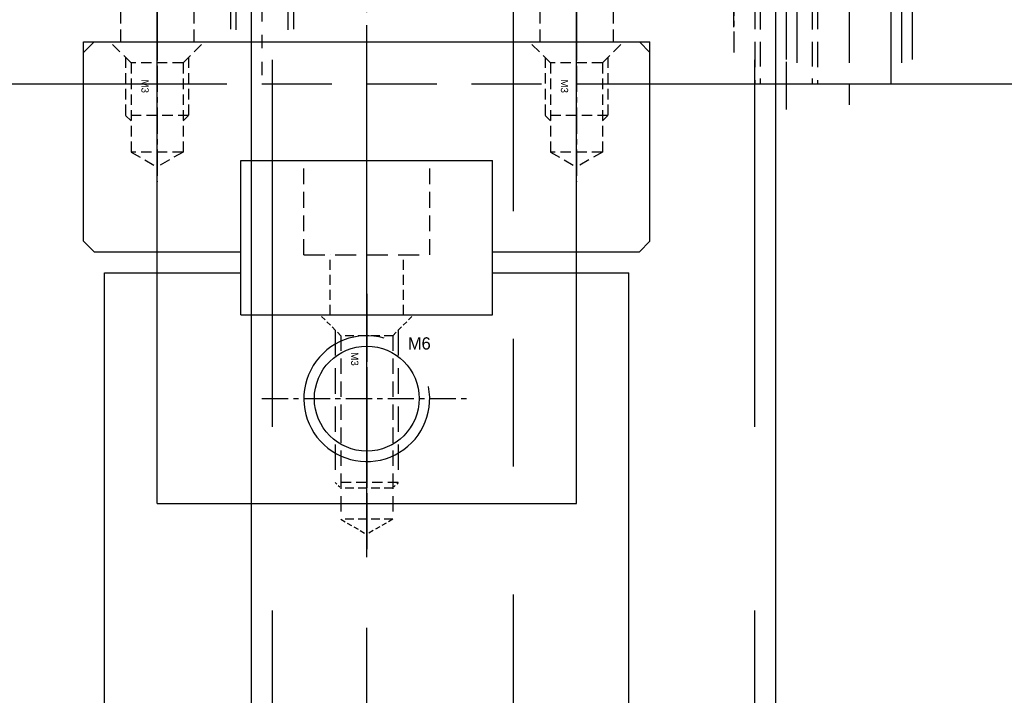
# Model space of a CAD drawing. Header units: millimetres. Extents: x -1657 to 8845, y -11980 to 3013.
# Tile 30 of 256: x 479 to 526, y -972 to -940. Entities that reach past the tile are written whole.
import ezdxf

# ---------------------------------------------------------------- set-up
doc = ezdxf.new("R2010")
doc.units = ezdxf.units.MM
doc.linetypes.add('CENTER', pattern=[2, 1.25, -0.25, 0.25, -0.25])
doc.linetypes.add('DASHED', pattern=[0.75, 0.5, -0.25])
for name, color, linetype in [('图层173', 47, 'Continuous'), ('图层87', 241, 'Continuous'), ('图层94', 125, 'Continuous'), ('图层95', 184, 'Continuous'), ('裁切线轨', 252, 'Continuous')]:
    doc.layers.add(name, color=color, linetype=linetype)

# ---------------------------------------------------------------- blocks, each defined once
blk = doc.blocks.new('1982F')
at = {"layer": '图层87', "color": 1, "linetype": 'CENTER', "ltscale": 2.55}
blk.add_line((0, 0), (0, -12.479), dxfattribs=at)
at = {"layer": '图层87', "color": 4, "linetype": 'DASHED', "ltscale": 0.471405}
for p, q in [((-1.237, -2.258), (-2.237, -1.258)), ((1.237, -2.258), (2.237, -1.258))]:
    blk.add_line(p, q, dxfattribs=at)
at = {"layer": '图层87', "color": 4, "linetype": 'DASHED', "ltscale": 2.420833}
for p, q in [((-1.5, -1.996), (-1.5, -11.258)), ((1.5, -1.996), (1.5, -11.258))]:
    blk.add_line(p, q, dxfattribs=at)
at = {"layer": '图层87', "color": 4, "linetype": 'DASHED', "ltscale": 2.333333}
for p, q in [((-1.237, -2.258), (-1.237, -11.258)), ((1.237, -2.258), (1.237, -11.258))]:
    blk.add_line(p, q, dxfattribs=at)
at = {"layer": '图层87', "color": 4, "linetype": 'DASHED', "ltscale": 0.825}
blk.add_line((1.237, -2.258), (-1.237, -2.258), dxfattribs=at)
at = {"layer": '图层87'}
blk.add_text('M3', height=0.3257, dxfattribs=at).set_placement((-0.81, -3.625))
blk = doc.blocks.new('19CA2')
at = {"layer": '图层87', "color": 1, "linetype": 'CENTER', "ltscale": 4}
blk.add_line((-2.5, 3), (-2.5, -12.566), dxfattribs=at)
at = {"layer": '图层87', "color": 4, "linetype": 'DASHED', "ltscale": 0.471405}
for p, q in [((-5, 0), (-6, 1)), ((0, 0), (1, 1))]:
    blk.add_line(p, q, dxfattribs=at)
at = {"layer": '图层87', "color": 4, "linetype": 'DASHED', "ltscale": 5.166667}
for p, q in [((-5.5, 0.5), (-5.5, -11)), ((0.5, 0.5), (0.5, -11))]:
    blk.add_line(p, q, dxfattribs=at)
at = {"layer": '图层87', "color": 4, "linetype": 'DASHED', "ltscale": 1.666667}
blk.add_line((0, 0), (-5, 0), dxfattribs=at)
at = {"layer": '图层87', "color": 4, "linetype": 'DASHED', "ltscale": 5}
for p, q in [((-5, 0), (-5, -11)), ((0, 0), (0, -11))]:
    blk.add_line(p, q, dxfattribs=at)
at = {"layer": '图层87'}
blk.add_text('M6', height=0.4614, dxfattribs=at).set_placement((-4.116, -2.441))
blk = doc.blocks.new('19D42')
at = {"layer": '图层87', "color": 1, "linetype": 'CENTER', "ltscale": 2.55}
blk.add_line((1.237, 2.258), (1.237, -8.592), dxfattribs=at)
at = {"layer": '图层87', "color": 4, "linetype": 'DASHED', "ltscale": 0.471405}
for p, q in [((0, 0), (-1, 1)), ((2.475, 0), (3.475, 1))]:
    blk.add_line(p, q, dxfattribs=at)
at = {"layer": '图层87', "color": 4, "linetype": 'DASHED', "ltscale": 2.420833}
for p, q in [((-0.262, 0.262), (-0.262, -7)), ((2.737, 0.262), (2.737, -7))]:
    blk.add_line(p, q, dxfattribs=at)
at = {"layer": '图层87', "color": 4, "linetype": 'DASHED', "ltscale": 0.825}
blk.add_line((2.475, 0), (0, 0), dxfattribs=at)
at = {"layer": '图层87', "color": 4, "linetype": 'DASHED', "ltscale": 2.333333}
for p, q in [((0, 0), (0, -7)), ((2.475, 0), (2.475, -7))]:
    blk.add_line(p, q, dxfattribs=at)
at = {"layer": '图层87'}
blk.add_text('M3', height=0.3257, dxfattribs=at).set_placement((0.427, -1.366))
blk = doc.blocks.new('52B92')
at = {"layer": '裁切线轨', "color": 1, "linetype": 'CENTER'}
for p, q in [((-1.237, 1.867), (-1.237, -5.673)), ((18.763, 1.867), (18.763, -5.673))]:
    blk.add_line(p, q, dxfattribs=at)
at = {"layer": '裁切线轨', "color": 1, "linetype": 'CENTER', "ltscale": 2.32}
blk.add_line((8.763, -9.8), (8.763, 1.8), dxfattribs=at)
blk.add_line((8.763, -9.8), (8.763, 1.8), dxfattribs=at)
at = {"layer": '裁切线轨', "ltscale": 1.5}
for p, q in [((-4.237, 1), (-4.737, 0.5)), ((-4.237, 1), (21.763, 1)), ((21.763, 1), (22.263, 0.5)), ((-4.737, -8.5), (-4.737, 0.5)), ((22.263, -8.5), (22.263, 0.5)), ((2.763, -9), (2.763, -4.65)), ((2.763, -4.65), (14.763, -4.65)), ((14.763, -9), (14.763, -4.65)), ((-4.237, -9), (-4.737, -8.5)), ((22.263, -8.5), (21.763, -9)), ((-4.237, -9), (2.763, -9)), ((14.763, -9), (21.763, -9))]:
    blk.add_line(p, q, dxfattribs=at)
at = {"layer": '裁切线轨', "color": 4, "linetype": 'DASHED'}
for p, q in [((-2.475, 0), (-3.475, 1)), ((0, 0), (1, 1)), ((17.525, 0), (16.525, 1)), ((20, 0), (21, 1)), ((-2.737, 0.262), (-2.737, -2.5)), ((-2.475, 0), (-2.475, -4.25)), ((0, 0), (-2.475, 0)), ((0, 0), (0, -4.25)), ((0.262, 0.262), (0.262, -2.5)), ((17.263, 0.262), (17.263, -2.5)), ((17.525, 0), (17.525, -4.25)), ((20, 0), (17.525, 0)), ((20, 0), (20, -4.25)), ((20.262, 0.262), (20.262, -2.5)), ((-2.737, -2.5), (-2.475, -2.762)), ((0.262, -2.5), (-2.737, -2.5)), ((0.262, -2.5), (0, -2.762)), ((17.263, -2.5), (17.525, -2.762)), ((20.262, -2.5), (17.263, -2.5)), ((20.262, -2.5), (20, -2.762)), ((0, -4.25), (-2.475, -4.25)), ((-2.475, -4.25), (-1.237, -4.964)), ((0, -4.25), (-1.237, -4.964)), ((20, -4.25), (17.525, -4.25)), ((17.525, -4.25), (18.763, -4.964)), ((20, -4.25), (18.763, -4.964))]:
    blk.add_line(p, q, dxfattribs=at)
at = {"layer": '裁切线轨', "linetype": 'DASHED'}
for p in [(-1.982, -0.789), (18.018, -0.789)]:
    blk.add_text('M3', height=0.3465, rotation=270, dxfattribs=at).set_placement(p)
blk = doc.blocks.new('52B53')
at = {"layer": '裁切线轨', "color": 1, "linetype": 'CENTER', "ltscale": 1.7052}
blk.add_line((0, 0), (0, 8.526), dxfattribs=at)
at = {"layer": '裁切线轨', "ltscale": 1.5}
for p, q in [((-6, 7.938), (6, 7.938)), ((-6, 0.588), (-6, 7.938)), ((6, 0.588), (6, 7.938)), ((-6, 0.588), (6, 0.588))]:
    blk.add_line(p, q, dxfattribs=at)
at = {"layer": '裁切线轨', "color": 4, "linetype": 'DASHED', "ltscale": 1.5}
for p, q in [((-3, 3.438), (-3, 7.938)), ((3, 3.438), (3, 7.938))]:
    blk.add_line(p, q, dxfattribs=at)
at = {"layer": '裁切线轨', "color": 4, "linetype": 'DASHED', "ltscale": 2}
blk.add_line((-3, 3.438), (3, 3.438), dxfattribs=at)
at = {"layer": '裁切线轨', "color": 4, "linetype": 'DASHED', "ltscale": 0.95}
for p, q in [((-1.75, 0.588), (-1.75, 3.438)), ((1.75, 0.588), (1.75, 3.438))]:
    blk.add_line(p, q, dxfattribs=at)
blk = doc.blocks.new('19E72')
at = {"layer": '图层87', "color": 1, "linetype": 'CENTER', "ltscale": 2.329099}
blk.add_line((-3.25, 4.911), (-3.25, -8.116), dxfattribs=at)
at = {"layer": '图层87', "color": 4, "linetype": 'DASHED', "ltscale": 1.166667}
for p, q in [((-6.5, 3.5), (-6.5, 0)), ((0, 3.5), (0, 0))]:
    blk.add_line(p, q, dxfattribs=at)
at = {"layer": '图层87', "color": 4, "linetype": 'DASHED', "ltscale": 2.166667}
blk.add_line((0, 0), (-6.5, 0), dxfattribs=at)
at = {"layer": '图层87', "color": 4, "linetype": 'DASHED', "ltscale": 1.125}
for p, q in [((-5, 0), (-5, -6.5)), ((-1.5, 0), (-1.5, -6.5))]:
    blk.add_line(p, q, dxfattribs=at)
at = {"layer": '图层87', "linetype": 'DASHED', "ltscale": 3}
blk.add_text('M3', height=0.6863, dxfattribs=at).set_placement((-4.832, 0.154))
blk = doc.blocks.new('3F')
at = {"color": 4, "linetype": 'DASHED', "ltscale": 0.471405}
for p, q in [((1, 1.237), (0, 2.237)), ((1, -1.237), (0, -2.237))]:
    blk.add_line(p, q, dxfattribs=at)
at = {"color": 4, "linetype": 'DASHED', "ltscale": 2.420833}
for p, q in [((0.738, 1.5), (8, 1.5)), ((0.738, -1.5), (8, -1.5))]:
    blk.add_line(p, q, dxfattribs=at)
at = {"color": 4, "linetype": 'DASHED', "ltscale": 0.123744}
for p, q in [((8, 1.5), (8.262, 1.237)), ((8, -1.5), (8.262, -1.237))]:
    blk.add_line(p, q, dxfattribs=at)
at = {"color": 4, "linetype": 'DASHED'}
blk.add_line((8, 1.5), (8, -1.5), dxfattribs=at)
at = {"color": 4, "linetype": 'DASHED', "ltscale": 1.458333}
for p, q in [((1, 1.237), (9.75, 1.237)), ((1, -1.237), (9.75, -1.237))]:
    blk.add_line(p, q, dxfattribs=at)
at = {"color": 4, "linetype": 'DASHED', "ltscale": 0.825}
for p, q in [((1, 1.237), (1, -1.237)), ((8.262, 1.237), (8.262, -1.237)), ((9.75, 1.237), (9.75, -1.237))]:
    blk.add_line(p, q, dxfattribs=at)
at = {"color": 4, "linetype": 'DASHED', "ltscale": 0.476314}
for p in [(9.75, 1.237), (9.75, -1.237)]:
    blk.add_line(p, (10.464, 0), dxfattribs=at)
at = {"color": 1, "linetype": 'CENTER', "ltscale": 2.408031}
blk.add_line((-0.867, 0), (11.173, 0), dxfattribs=at)
at = {"linetype": 'DASHED'}
blk.add_text('M3', height=0.3465, dxfattribs=at).set_placement((1.789, -0.745))
blk = doc.blocks.new('6C')
at = {"color": 1, "linetype": 'CENTER'}
for p, q in [((0, 5), (0, -5)), ((-5, 0), (5, 0))]:
    blk.add_line(p, q, dxfattribs=at)
blk.add_circle((0, 0), 2.5)
at = {"color": 2, "linetype": 'Continuous'}
blk.add_arc((0, 0), 3, 73.9359, 10.9553, dxfattribs=at)
blk.add_text('M6', height=0.5859).set_placement((1.961, 2.337))
blk = doc.blocks.new('5C')
at = {"color": 1, "linetype": 'CENTER'}
for p, q in [((0, 4.5), (0, -4.5)), ((-4.5, 0), (4.5, 0))]:
    blk.add_line(p, q, dxfattribs=at)
blk.add_circle((0, 0), 2.1)
at = {"color": 2, "linetype": 'Continuous'}
blk.add_arc((0, 0), 2.5, 70.7735, 12.493, dxfattribs=at)
blk.add_text('M5', height=0.54).set_placement((1.623, 1.797))

msp = doc.modelspace()

# ---------------------------------------------------------------- linework, layer by layer
at = {"layer": '图层173', "color": 1, "linetype": 'CENTER', "ltscale": 24.36}
msp.add_line((502.7098, -1046.0622), (502.7098, -924.2622), dxfattribs=at)
at = {"layer": '图层173', "ltscale": 1.125}
for p, q in [((490.2098, -1037.6622), (490.2098, -932.6622)), ((515.2098, -1037.6622), (515.2098, -932.6622))]:
    msp.add_line(p, q, dxfattribs=at)
at = {"layer": '图层173', "color": 4, "linetype": 'DASHED', "ltscale": 35}
for p, q in [((491.2098, -1037.6622), (491.2098, -932.6622)), ((514.2098, -1037.6622), (514.2098, -932.6622))]:
    msp.add_line(p, q, dxfattribs=at)
at = {"layer": '图层87', "color": 1, "linetype": 'CENTER', "ltscale": 0.624358}
msp.add_line((495.7098, -943.1231), (495.7098, -940.0013), dxfattribs=at)
at = {"layer": '图层87', "ltscale": 1.625}
for p, q in [((482.2098, -942.5622), (482.2098, -940.5622)), ((482.2098, -940.5622), (509.2098, -940.5622)), ((509.2098, -942.5622), (509.2098, -940.5622)), ((374.2098, -942.5622), (482.2098, -942.5622)), ((509.2098, -942.5622), (550.7098, -942.5622))]:
    msp.add_line(p, q, dxfattribs=at)
at = {"layer": '图层94', "color": 1, "linetype": 'CENTER', "ltscale": 20.9032}
msp.add_line((495.7098, -1046.8702), (495.7098, -946.3542), dxfattribs=at)
at = {"layer": '图层94', "ltscale": 1.625}
for p, q in [((483.2098, -1029.6622), (483.2098, -951.5622)), ((483.2098, -951.5622), (489.7098, -951.5622)), ((489.7098, -953.5622), (489.7098, -951.5622)), ((501.7098, -953.5622), (501.7098, -951.5622)), ((501.7098, -951.5622), (508.2098, -951.5622)), ((508.2098, -1029.6622), (508.2098, -951.5622)), ((489.7098, -953.5622), (501.7098, -953.5622))]:
    msp.add_line(p, q, dxfattribs=at)
at = {"layer": '图层95', "color": 1, "linetype": 'CENTER', "ltscale": 7.424}
msp.add_line((495.7098, -965.1222), (495.7098, -928.0022), dxfattribs=at)
at = {"layer": '图层95', "ltscale": 1.375}
for p, q in [((485.7098, -962.5622), (485.7098, -930.5622)), ((505.7098, -962.5622), (505.7098, -930.5622)), ((520.7098, -942.5622), (520.7098, -930.5622)), ((470.7098, -942.5622), (485.7098, -942.5622)), ((505.7098, -942.5622), (520.7098, -942.5622)), ((485.7098, -962.5622), (505.7098, -962.5622))]:
    msp.add_line(p, q, dxfattribs=at)
at = {"layer": '图层95', "color": 1, "linetype": 'CENTER'}
msp.add_line((513.2098, -939.8622), (513.2098, -933.2622), dxfattribs=at)
at = {"layer": '图层95', "color": 4, "linetype": 'DASHED', "ltscale": 6.666667}
msp.add_line((485.7098, -942.5622), (505.7098, -942.5622), dxfattribs=at)

# ---------------------------------------------------------------- block references
at = {"layer": '图层87', "ltscale": 3.75}
msp.add_blockref('19CA2', (521.2098, -931.5622), dxfattribs=at)
at = {"layer": '图层87', "ltscale": 1.625}
for name, p in [('19E72', (488.9598, -934.0622)), ('19E72', (508.9598, -934.0622)), ('19D42', (489.4723, -933.5622)), ('1982F', (515.7098, -931.3039))]:
    msp.add_blockref(name, p, dxfattribs=at)
at = {"layer": '图层87', "ltscale": 1.375}
for p in [(478.2098, -936.5622), (513.2098, -936.5622)]:
    msp.add_blockref('5C', p, dxfattribs=at)
at = {"layer": '图层94', "ltscale": 1.625, "rotation": 270}
msp.add_blockref('3F', (495.7098, -953.5622), dxfattribs=at)
at = {"layer": '图层95', "ltscale": 1.375}
msp.add_blockref('6C', (495.7098, -957.5622), dxfattribs=at)
at = {"layer": '裁切线轨', "ltscale": 1.625}
for name, p in [('52B92', (486.9473, -941.5622)), ('52B53', (495.7098, -954.1502))]:
    msp.add_blockref(name, p, dxfattribs=at)

doc.saveas('drawing.dxf')
